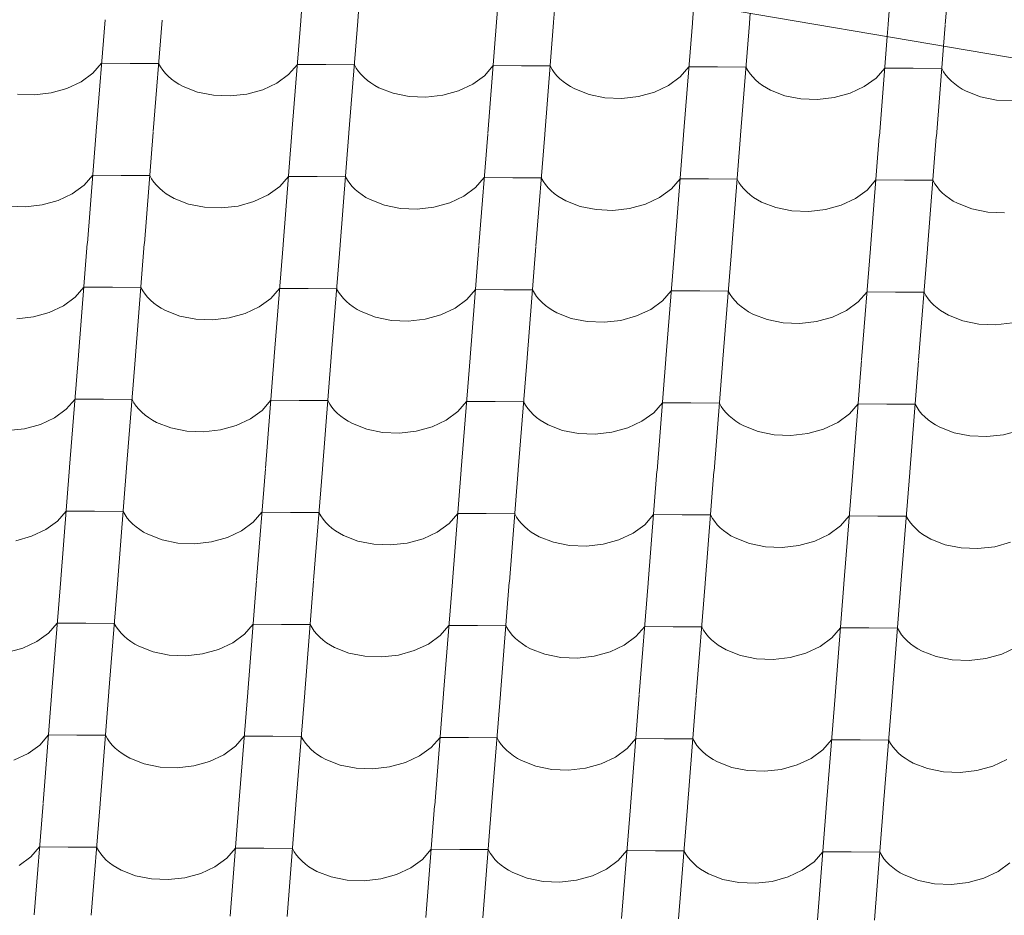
# Model space of a CAD drawing. Header units: millimetres. Extents: x -124639 to 133188, y -48358 to 76648.
# Tile 13 of 49: x 2747 to 3575, y 7699 to 8453. Entities that reach past the tile are written whole.
import ezdxf

# ---------------------------------------------------------------- set-up
doc = ezdxf.new("R2010")
doc.units = ezdxf.units.MM
doc.header["$MEASUREMENT"] = 0
doc.layers.add('Konstrukce - střechy a skořepiny', color=7, linetype='Continuous')
doc.layers.add('Výplně - Povrchové', color=7, linetype='Continuous')

# ---------------------------------------------------------------- blocks, each defined once
blk = doc.blocks.new('*X2')
at = {"layer": 'Výplně - Povrchové', "color": 7, "linetype": 'Continuous', "lineweight": 13}
for p, q in [((3484.39, 8541.79), (3476.91, 8448.85)), ((3532.32, 8541.43), (3524.84, 8448.48)), ((3476.89, 8448.51), (3476.07, 8438.43)), ((3524.82, 8448.15), (3523.39, 8430.37))]:
    blk.add_line(p, q, dxfattribs=at)
blk = doc.blocks.new('výplň_1_1', base_point=(0, 0))
at = {"layer": 'Výplně - Povrchové', "color": 7, "linetype": 'Continuous', "lineweight": 13}
blk.add_blockref('*X2', (0, 0), dxfattribs=at)
blk = doc.blocks.new('*X4')
at = {"layer": 'Výplně - Povrchové', "color": 7, "linetype": 'Continuous', "lineweight": 13}
for p, q in [((2988.52, 8521.49), (2983.02, 8451.97)), ((3035.83, 8513.43), (3030.95, 8451.68)), ((3151.04, 8493.81), (3147.65, 8450.96)), ((3198.35, 8485.75), (3195.58, 8450.67)), ((3313.55, 8466.12), (3312.28, 8449.96)), ((3360.87, 8458.06), (3360.2, 8449.66)), ((2818.37, 8452.64), (2810.95, 8358.8)), ((2866.29, 8452.35), (2858.88, 8358.5)), ((2982.99, 8451.63), (2975.58, 8357.79)), ((3030.92, 8451.34), (3023.5, 8357.5)), ((3147.62, 8450.62), (3140.21, 8356.78)), ((3195.55, 8450.33), (3188.13, 8356.49)), ((3312.25, 8449.62), (3304.83, 8355.78)), ((3360.18, 8449.32), (3352.76, 8355.48)), ((3476.07, 8438.43), (3469.46, 8354.77)), ((3523.39, 8430.37), (3517.39, 8354.48)), ((2808.15, 8407.58), (2815.47, 8416.03)), ((2839.44, 8415.88), (2815.47, 8416.03)), ((2863.4, 8415.73), (2839.44, 8415.88)), ((2863.4, 8415.73), (2865, 8412.9)), ((2865, 8412.9), (2866.9, 8410.15)), ((2972.78, 8406.57), (2980.1, 8415.02)), ((3004.06, 8414.87), (2980.1, 8415.02)), ((3028.03, 8414.73), (3004.06, 8414.87)), ((3028.03, 8414.73), (3029.62, 8411.89)), ((3029.62, 8411.89), (3031.52, 8409.14)), ((3137.4, 8405.56), (3144.73, 8414.01)), ((3168.69, 8413.87), (3144.73, 8414.01)), ((3192.66, 8413.72), (3168.69, 8413.87)), ((3192.66, 8413.72), (3194.25, 8410.88)), ((3302.03, 8404.55), (3309.36, 8413.01)), ((3333.32, 8412.86), (3309.36, 8413.01)), ((3357.28, 8412.71), (3333.32, 8412.86)), ((3357.28, 8412.71), (3358.88, 8409.87)), ((3466.66, 8403.55), (3473.99, 8412)), ((3497.95, 8411.85), (3473.99, 8412)), ((3521.91, 8411.71), (3497.95, 8411.85)), ((3521.91, 8411.71), (3523.51, 8408.87)), ((2798.29, 8400.37), (2808.15, 8407.58)), ((2866.9, 8410.15), (2869.09, 8407.52)), ((2869.09, 8407.52), (2871.57, 8405.01)), ((2871.57, 8405.01), (2874.32, 8402.63)), ((2962.91, 8399.36), (2972.78, 8406.57)), ((3031.52, 8409.14), (3033.72, 8406.51)), ((3033.72, 8406.51), (3036.2, 8404)), ((3036.2, 8404), (3038.95, 8401.62)), ((3127.54, 8398.36), (3137.4, 8405.56)), ((3194.25, 8410.88), (3196.15, 8408.14)), ((3196.15, 8408.14), (3198.35, 8405.5)), ((3198.35, 8405.5), (3200.83, 8402.99)), ((3292.17, 8397.35), (3302.03, 8404.55)), ((3358.88, 8409.87), (3360.78, 8407.13)), ((3360.78, 8407.13), (3362.98, 8404.5)), ((3362.98, 8404.5), (3365.45, 8401.99)), ((3456.8, 8396.34), (3466.66, 8403.55)), ((3523.51, 8408.87), (3525.41, 8406.12)), ((3525.41, 8406.12), (3527.6, 8403.49)), ((3527.6, 8403.49), (3530.08, 8400.98)), ((2786.39, 8394.78), (2798.29, 8400.37)), ((2874.32, 8402.63), (2877.32, 8400.41)), ((2877.32, 8400.41), (2880.56, 8398.34)), ((2880.56, 8398.34), (2884.03, 8396.45)), ((2884.03, 8396.45), (2896.08, 8391.74)), ((2951.01, 8393.77), (2962.91, 8399.36)), ((3038.95, 8401.62), (3041.95, 8399.4)), ((3041.95, 8399.4), (3045.19, 8397.33)), ((3045.19, 8397.33), (3048.66, 8395.44)), ((3048.66, 8395.44), (3060.71, 8390.74)), ((3115.64, 8392.77), (3127.54, 8398.36)), ((3200.83, 8402.99), (3203.57, 8400.62)), ((3203.57, 8400.62), (3206.58, 8398.39)), ((3206.58, 8398.39), (3209.82, 8396.33)), ((3209.82, 8396.33), (3213.29, 8394.43)), ((3280.27, 8391.76), (3292.17, 8397.35)), ((3365.45, 8401.99), (3368.2, 8399.61)), ((3368.2, 8399.61), (3371.21, 8397.39)), ((3371.21, 8397.39), (3374.45, 8395.32)), ((3374.45, 8395.32), (3377.91, 8393.43)), ((3444.9, 8390.75), (3456.8, 8396.34)), ((3530.08, 8400.98), (3532.83, 8398.6)), ((3532.83, 8398.6), (3535.83, 8396.38)), ((3535.83, 8396.38), (3539.08, 8394.31)), ((2744.87, 8390.05), (2758.98, 8389.48)), ((2758.98, 8389.48), (2773.06, 8391.09)), ((2773.06, 8391.09), (2786.39, 8394.78)), ((2896.08, 8391.74), (2909.5, 8389.04)), ((2909.5, 8389.04), (2923.61, 8388.48)), ((2923.61, 8388.48), (2937.69, 8390.08)), ((2937.69, 8390.08), (2951.01, 8393.77)), ((3060.71, 8390.74), (3074.13, 8388.03)), ((3074.13, 8388.03), (3088.24, 8387.47)), ((3088.24, 8387.47), (3102.32, 8389.07)), ((3102.32, 8389.07), (3115.64, 8392.77)), ((3213.29, 8394.43), (3225.34, 8389.73)), ((3225.34, 8389.73), (3238.76, 8387.02)), ((3238.76, 8387.02), (3252.87, 8386.46)), ((3252.87, 8386.46), (3266.94, 8388.07)), ((3266.94, 8388.07), (3280.27, 8391.76)), ((3377.91, 8393.43), (3389.96, 8388.72)), ((3389.96, 8388.72), (3403.38, 8386.02)), ((3417.49, 8385.45), (3431.57, 8387.06)), ((3431.57, 8387.06), (3444.9, 8390.75)), ((3539.08, 8394.31), (3542.54, 8392.42)), ((3542.54, 8392.42), (3554.59, 8387.71)), ((3554.59, 8387.71), (3568.01, 8385.01)), ((3403.38, 8386.02), (3417.49, 8385.45)), ((3568.01, 8385.01), (3582.12, 8384.45)), ((2810.92, 8358.46), (2803.51, 8264.62)), ((2858.85, 8358.17), (2851.43, 8264.33)), ((2975.55, 8357.45), (2968.13, 8263.61)), ((3023.48, 8357.16), (3016.06, 8263.32)), ((3140.18, 8356.45), (3132.76, 8262.6)), ((3188.11, 8356.15), (3180.69, 8262.31)), ((3304.81, 8355.44), (3297.39, 8261.6)), ((3352.73, 8355.14), (3345.32, 8261.3)), ((3469.44, 8354.43), (3462.02, 8260.59)), ((3517.36, 8354.14), (3509.95, 8260.3)), ((2800.7, 8313.4), (2808.03, 8321.85)), ((2831.99, 8321.7), (2808.03, 8321.85)), ((2855.96, 8321.55), (2831.99, 8321.7)), ((2855.96, 8321.55), (2857.55, 8318.72)), ((2965.33, 8312.39), (2972.66, 8320.84)), ((2996.62, 8320.69), (2972.66, 8320.84)), ((3020.58, 8320.55), (2996.62, 8320.69)), ((3020.58, 8320.55), (3022.18, 8317.71)), ((2790.84, 8306.19), (2800.7, 8313.4)), ((2857.55, 8318.72), (2859.45, 8315.97)), ((2859.45, 8315.97), (2861.65, 8313.34)), ((2861.65, 8313.34), (2864.13, 8310.83)), ((2955.47, 8305.19), (2965.33, 8312.39)), ((3022.18, 8317.71), (3024.08, 8314.97)), ((3024.08, 8314.97), (3026.28, 8312.33)), ((3026.28, 8312.33), (3028.75, 8309.82)), ((3129.96, 8311.38), (3137.29, 8319.83)), ((3161.25, 8319.69), (3137.29, 8319.83)), ((3185.21, 8319.54), (3161.25, 8319.69)), ((3185.21, 8319.54), (3186.81, 8316.7)), ((3186.81, 8316.7), (3188.71, 8313.96)), ((3188.71, 8313.96), (3190.9, 8311.32)), ((3294.59, 8310.38), (3301.91, 8318.83)), ((3325.88, 8318.68), (3301.91, 8318.83)), ((3349.84, 8318.53), (3325.88, 8318.68)), ((3349.84, 8318.53), (3351.44, 8315.69)), ((3351.44, 8315.69), (3353.34, 8312.95)), ((3353.34, 8312.95), (3355.53, 8310.32)), ((3459.22, 8309.37), (3466.54, 8317.82)), ((3490.51, 8317.67), (3466.54, 8317.82)), ((3514.47, 8317.53), (3490.51, 8317.67)), ((3514.47, 8317.53), (3516.07, 8314.69)), ((3516.07, 8314.69), (3517.97, 8311.94)), ((2778.94, 8300.6), (2790.84, 8306.19)), ((2864.13, 8310.83), (2866.87, 8308.45)), ((2866.87, 8308.45), (2869.88, 8306.23)), ((2869.88, 8306.23), (2873.12, 8304.16)), ((2873.12, 8304.16), (2876.59, 8302.27)), ((2943.57, 8299.59), (2955.47, 8305.19)), ((3028.75, 8309.82), (3031.5, 8307.45)), ((3031.5, 8307.45), (3034.51, 8305.22)), ((3034.51, 8305.22), (3037.75, 8303.16)), ((3108.2, 8298.59), (3120.1, 8304.18)), ((3120.1, 8304.18), (3129.96, 8311.38)), ((3190.9, 8311.32), (3193.38, 8308.81)), ((3193.38, 8308.81), (3196.13, 8306.44)), ((3196.13, 8306.44), (3199.13, 8304.21)), ((3199.13, 8304.21), (3202.38, 8302.15)), ((3284.73, 8303.17), (3294.59, 8310.38)), ((3355.53, 8310.32), (3358.01, 8307.81)), ((3358.01, 8307.81), (3360.76, 8305.43)), ((3360.76, 8305.43), (3363.76, 8303.21)), ((3449.35, 8302.16), (3459.22, 8309.37)), ((3517.97, 8311.94), (3520.16, 8309.31)), ((3520.16, 8309.31), (3522.64, 8306.8)), ((3522.64, 8306.8), (3525.39, 8304.42)), ((3525.39, 8304.42), (3528.39, 8302.2)), ((2737.43, 8295.87), (2751.54, 8295.3)), ((2751.54, 8295.3), (2765.62, 8296.91)), ((2765.62, 8296.91), (2778.94, 8300.6)), ((2876.59, 8302.27), (2888.64, 8297.56)), ((2888.64, 8297.56), (2902.06, 8294.86)), ((2916.17, 8294.3), (2930.24, 8295.9)), ((2930.24, 8295.9), (2943.57, 8299.59)), ((3037.75, 8303.16), (3041.21, 8301.26)), ((3041.21, 8301.26), (3053.26, 8296.56)), ((3053.26, 8296.56), (3066.69, 8293.85)), ((3094.87, 8294.89), (3108.2, 8298.59)), ((3202.38, 8302.15), (3205.84, 8300.25)), ((3205.84, 8300.25), (3217.89, 8295.55)), ((3259.5, 8293.89), (3272.83, 8297.58)), ((3272.83, 8297.58), (3284.73, 8303.17)), ((3363.76, 8303.21), (3367, 8301.14)), ((3367, 8301.14), (3370.47, 8299.25)), ((3370.47, 8299.25), (3382.52, 8294.54)), ((3424.13, 8292.88), (3437.46, 8296.57)), ((3437.46, 8296.57), (3449.35, 8302.16)), ((3528.39, 8302.2), (3531.63, 8300.13)), ((3531.63, 8300.13), (3535.1, 8298.24)), ((3535.1, 8298.24), (3547.15, 8293.53)), ((2902.06, 8294.86), (2916.17, 8294.3)), ((3066.69, 8293.85), (3080.79, 8293.29)), ((3080.79, 8293.29), (3094.87, 8294.89)), ((3217.89, 8295.55), (3231.31, 8292.85)), ((3231.31, 8292.85), (3245.42, 8292.28)), ((3245.42, 8292.28), (3259.5, 8293.89)), ((3382.52, 8294.54), (3395.94, 8291.84)), ((3395.94, 8291.84), (3410.05, 8291.28)), ((3410.05, 8291.28), (3424.13, 8292.88)), ((3547.15, 8293.53), (3560.57, 8290.83)), ((3560.57, 8290.83), (3574.68, 8290.27)), ((2803.48, 8264.28), (2796.06, 8170.44)), ((2851.41, 8263.99), (2843.99, 8170.15)), ((2968.11, 8263.27), (2960.69, 8169.43)), ((3016.03, 8262.98), (3008.62, 8169.14)), ((3132.74, 8262.27), (3125.32, 8168.43)), ((3180.66, 8261.97), (3173.25, 8168.13)), ((3297.36, 8261.26), (3289.95, 8167.42)), ((3345.29, 8260.97), (3337.87, 8167.13)), ((3461.99, 8260.25), (3454.58, 8166.41)), ((3509.92, 8259.96), (3502.5, 8166.12)), ((2793.26, 8219.22), (2800.59, 8227.67)), ((2824.55, 8227.52), (2800.59, 8227.67)), ((2848.51, 8227.38), (2824.55, 8227.52)), ((2848.51, 8227.38), (2850.11, 8224.54)), ((2850.11, 8224.54), (2852.01, 8221.79)), ((2852.01, 8221.79), (2854.21, 8219.16)), ((2957.89, 8218.21), (2965.21, 8226.66)), ((2989.18, 8226.52), (2965.21, 8226.66)), ((3013.14, 8226.37), (2989.18, 8226.52)), ((3013.14, 8226.37), (3014.74, 8223.53)), ((3014.74, 8223.53), (3016.64, 8220.79)), ((3122.52, 8217.2), (3129.84, 8225.65)), ((3153.81, 8225.51), (3129.84, 8225.65)), ((3177.77, 8225.36), (3153.81, 8225.51)), ((3177.77, 8225.36), (3179.37, 8222.52)), ((3179.37, 8222.52), (3181.27, 8219.78)), ((3287.15, 8216.2), (3294.47, 8224.65)), ((3318.43, 8224.5), (3294.47, 8224.65)), ((3342.4, 8224.35), (3318.43, 8224.5)), ((3342.4, 8224.35), (3343.99, 8221.52)), ((3343.99, 8221.52), (3345.89, 8218.77)), ((3451.77, 8215.19), (3459.1, 8223.64)), ((3483.06, 8223.49), (3459.1, 8223.64)), ((3507.03, 8223.35), (3483.06, 8223.49)), ((3507.03, 8223.35), (3508.62, 8220.51)), ((2783.4, 8212.01), (2793.26, 8219.22)), ((2854.21, 8219.16), (2856.68, 8216.65)), ((2856.68, 8216.65), (2859.43, 8214.27)), ((2859.43, 8214.27), (2862.43, 8212.05)), ((2948.03, 8211.01), (2957.89, 8218.21)), ((3016.64, 8220.79), (3018.83, 8218.15)), ((3018.83, 8218.15), (3021.31, 8215.64)), ((3021.31, 8215.64), (3024.06, 8213.27)), ((3024.06, 8213.27), (3027.06, 8211.04)), ((3112.66, 8210), (3122.52, 8217.2)), ((3181.27, 8219.78), (3183.46, 8217.14)), ((3183.46, 8217.14), (3185.94, 8214.63)), ((3185.94, 8214.63), (3188.69, 8212.26)), ((3277.28, 8208.99), (3287.15, 8216.2)), ((3345.89, 8218.77), (3348.09, 8216.14)), ((3348.09, 8216.14), (3350.57, 8213.63)), ((3350.57, 8213.63), (3353.32, 8211.25)), ((3441.91, 8207.98), (3451.77, 8215.19)), ((3508.62, 8220.51), (3510.52, 8217.76)), ((3510.52, 8217.76), (3512.72, 8215.13)), ((3512.72, 8215.13), (3515.2, 8212.62)), ((2758.17, 8202.73), (2771.5, 8206.42)), ((2771.5, 8206.42), (2783.4, 8212.01)), ((2862.43, 8212.05), (2865.68, 8209.98)), ((2865.68, 8209.98), (2869.14, 8208.09)), ((2869.14, 8208.09), (2881.19, 8203.38)), ((2922.8, 8201.72), (2936.13, 8205.42)), ((2936.13, 8205.42), (2948.03, 8211.01)), ((3027.06, 8211.04), (3030.31, 8208.98)), ((3030.31, 8208.98), (3033.77, 8207.08)), ((3033.77, 8207.08), (3045.82, 8202.38)), ((3100.76, 8204.41), (3112.66, 8210)), ((3188.69, 8212.26), (3191.69, 8210.03)), ((3191.69, 8210.03), (3194.93, 8207.97)), ((3194.93, 8207.97), (3198.4, 8206.08)), ((3198.4, 8206.08), (3210.45, 8201.37)), ((3265.38, 8203.4), (3277.28, 8208.99)), ((3353.32, 8211.25), (3356.32, 8209.03)), ((3356.32, 8209.03), (3359.56, 8206.96)), ((3359.56, 8206.96), (3363.03, 8205.07)), ((3363.03, 8205.07), (3375.08, 8200.36)), ((3430.01, 8202.39), (3441.91, 8207.98)), ((3515.2, 8212.62), (3517.94, 8210.25)), ((3517.94, 8210.25), (3520.95, 8208.02)), ((3520.95, 8208.02), (3524.19, 8205.95)), ((3524.19, 8205.95), (3527.66, 8204.06)), ((2744.09, 8201.12), (2758.17, 8202.73)), ((2881.19, 8203.38), (2894.61, 8200.68)), ((2894.61, 8200.68), (2908.72, 8200.12)), ((2908.72, 8200.12), (2922.8, 8201.72)), ((3045.82, 8202.38), (3059.24, 8199.67)), ((3059.24, 8199.67), (3073.35, 8199.11)), ((3073.35, 8199.11), (3087.43, 8200.72)), ((3087.43, 8200.72), (3100.76, 8204.41)), ((3210.45, 8201.37), (3223.87, 8198.67)), ((3223.87, 8198.67), (3237.98, 8198.1)), ((3237.98, 8198.1), (3252.06, 8199.71)), ((3252.06, 8199.71), (3265.38, 8203.4)), ((3375.08, 8200.36), (3388.5, 8197.66)), ((3388.5, 8197.66), (3402.61, 8197.1)), ((3402.61, 8197.1), (3416.68, 8198.7)), ((3416.68, 8198.7), (3430.01, 8202.39)), ((3527.66, 8204.06), (3539.7, 8199.36)), ((3539.7, 8199.36), (3553.13, 8196.65)), ((3553.13, 8196.65), (3567.24, 8196.09)), ((3567.24, 8196.09), (3581.31, 8197.69)), ((2796.04, 8170.1), (2788.62, 8076.26)), ((2843.96, 8169.81), (2836.55, 8075.97)), ((2960.66, 8169.09), (2953.25, 8075.25)), ((3008.59, 8168.8), (3001.17, 8074.96)), ((3125.29, 8168.09), (3117.88, 8074.25)), ((3173.22, 8167.79), (3165.8, 8073.95)), ((3289.92, 8167.08), (3282.5, 8073.24)), ((3337.85, 8166.79), (3330.43, 8072.95)), ((3454.55, 8166.07), (3447.13, 8072.23)), ((3502.48, 8165.78), (3495.06, 8071.94)), ((2785.82, 8125.04), (2793.14, 8133.49)), ((2817.11, 8133.34), (2793.14, 8133.49)), ((2841.07, 8133.2), (2817.11, 8133.34)), ((2841.07, 8133.2), (2842.67, 8130.36)), ((2842.67, 8130.36), (2844.57, 8127.61)), ((2950.45, 8124.03), (2957.77, 8132.48)), ((2981.73, 8132.34), (2957.77, 8132.48)), ((3005.7, 8132.19), (2981.73, 8132.34)), ((3005.7, 8132.19), (3007.29, 8129.35)), ((3115.07, 8123.02), (3122.4, 8131.48)), ((3146.36, 8131.33), (3122.4, 8131.48)), ((3170.33, 8131.18), (3146.36, 8131.33)), ((3170.33, 8131.18), (3171.92, 8128.34)), ((3279.7, 8122.02), (3287.03, 8130.47)), ((3310.99, 8130.32), (3287.03, 8130.47)), ((3334.95, 8130.18), (3310.99, 8130.32)), ((3334.95, 8130.18), (3336.55, 8127.34)), ((2775.96, 8117.83), (2785.82, 8125.04)), ((2844.57, 8127.61), (2846.76, 8124.98)), ((2846.76, 8124.98), (2849.24, 8122.47)), ((2849.24, 8122.47), (2851.99, 8120.09)), ((2940.58, 8116.83), (2950.45, 8124.03)), ((3007.29, 8129.35), (3009.19, 8126.61)), ((3009.19, 8126.61), (3011.39, 8123.97)), ((3011.39, 8123.97), (3013.87, 8121.46)), ((3105.21, 8115.82), (3115.07, 8123.02)), ((3171.92, 8128.34), (3173.82, 8125.6)), ((3173.82, 8125.6), (3176.02, 8122.97)), ((3176.02, 8122.97), (3178.5, 8120.45)), ((3269.84, 8114.81), (3279.7, 8122.02)), ((3336.55, 8127.34), (3338.45, 8124.59)), ((3338.45, 8124.59), (3340.65, 8121.96)), ((3340.65, 8121.96), (3343.12, 8119.45)), ((3444.33, 8121.01), (3451.66, 8129.46)), ((3475.62, 8129.31), (3451.66, 8129.46)), ((3499.58, 8129.17), (3475.62, 8129.31)), ((3499.58, 8129.17), (3501.18, 8126.33)), ((3501.18, 8126.33), (3503.08, 8123.59)), ((3503.08, 8123.59), (3505.27, 8120.95)), ((2764.06, 8112.24), (2775.96, 8117.83)), ((2851.99, 8120.09), (2854.99, 8117.87)), ((2854.99, 8117.87), (2858.23, 8115.8)), ((2858.23, 8115.8), (2861.7, 8113.91)), ((2861.7, 8113.91), (2873.75, 8109.21)), ((2928.68, 8111.24), (2940.58, 8116.83)), ((3013.87, 8121.46), (3016.62, 8119.09)), ((3016.62, 8119.09), (3019.62, 8116.86)), ((3019.62, 8116.86), (3022.86, 8114.8)), ((3022.86, 8114.8), (3026.33, 8112.9)), ((3093.31, 8110.23), (3105.21, 8115.82)), ((3178.5, 8120.45), (3181.24, 8118.08)), ((3181.24, 8118.08), (3184.25, 8115.85)), ((3184.25, 8115.85), (3187.49, 8113.79)), ((3187.49, 8113.79), (3190.96, 8111.9)), ((3257.94, 8109.22), (3269.84, 8114.81)), ((3343.12, 8119.45), (3345.87, 8117.07)), ((3345.87, 8117.07), (3348.88, 8114.85)), ((3348.88, 8114.85), (3352.12, 8112.78)), ((3422.57, 8108.21), (3434.47, 8113.81)), ((3434.47, 8113.81), (3444.33, 8121.01)), ((3505.27, 8120.95), (3507.75, 8118.44)), ((3507.75, 8118.44), (3510.5, 8116.07)), ((3510.5, 8116.07), (3513.5, 8113.84)), ((3513.5, 8113.84), (3516.75, 8111.78)), ((2736.65, 8106.95), (2750.73, 8108.55)), ((2750.73, 8108.55), (2764.06, 8112.24)), ((2873.75, 8109.21), (2887.17, 8106.5)), ((2887.17, 8106.5), (2901.28, 8105.94)), ((2901.28, 8105.94), (2915.36, 8107.54)), ((2915.36, 8107.54), (2928.68, 8111.24)), ((3026.33, 8112.9), (3038.38, 8108.2)), ((3038.38, 8108.2), (3051.8, 8105.49)), ((3051.8, 8105.49), (3065.91, 8104.93)), ((3065.91, 8104.93), (3079.99, 8106.54)), ((3079.99, 8106.54), (3093.31, 8110.23)), ((3190.96, 8111.9), (3203.01, 8107.19)), ((3203.01, 8107.19), (3216.43, 8104.49)), ((3230.54, 8103.92), (3244.61, 8105.53)), ((3244.61, 8105.53), (3257.94, 8109.22)), ((3352.12, 8112.78), (3355.58, 8110.89)), ((3355.58, 8110.89), (3367.63, 8106.18)), ((3367.63, 8106.18), (3381.06, 8103.48)), ((3409.24, 8104.52), (3422.57, 8108.21)), ((3516.75, 8111.78), (3520.21, 8109.88)), ((3520.21, 8109.88), (3532.26, 8105.18)), ((3573.87, 8103.52), (3587.2, 8107.21)), ((3216.43, 8104.49), (3230.54, 8103.92)), ((3381.06, 8103.48), (3395.16, 8102.92)), ((3395.16, 8102.92), (3409.24, 8104.52)), ((3532.26, 8105.18), (3545.68, 8102.47)), ((3545.68, 8102.47), (3559.79, 8101.91)), ((3559.79, 8101.91), (3573.87, 8103.52)), ((2788.59, 8075.92), (2781.18, 7982.08)), ((2836.52, 8075.63), (2829.1, 7981.79)), ((2953.22, 8074.91), (2945.8, 7981.07)), ((3001.15, 8074.62), (2993.73, 7980.78)), ((3117.85, 8073.91), (3110.43, 7980.07)), ((3165.78, 8073.61), (3158.36, 7979.77)), ((3282.48, 8072.9), (3275.06, 7979.06)), ((3330.4, 8072.61), (3322.99, 7978.77)), ((3447.11, 8071.89), (3439.69, 7978.05)), ((3495.03, 8071.6), (3487.62, 7977.76)), ((2778.38, 8030.86), (2785.7, 8039.31)), ((2809.66, 8039.16), (2785.7, 8039.31)), ((2833.63, 8039.02), (2809.66, 8039.16)), ((2768.51, 8023.66), (2778.38, 8030.86)), ((2833.63, 8039.02), (2835.22, 8036.18)), ((2835.22, 8036.18), (2837.12, 8033.44)), ((2837.12, 8033.44), (2839.32, 8030.8)), ((2839.32, 8030.8), (2841.8, 8028.29)), ((2943, 8029.85), (2950.33, 8038.3)), ((2974.29, 8038.16), (2950.33, 8038.3)), ((2998.25, 8038.01), (2974.29, 8038.16)), ((2998.25, 8038.01), (2999.85, 8035.17)), ((2999.85, 8035.17), (3001.75, 8032.43)), ((3001.75, 8032.43), (3003.95, 8029.79)), ((3107.63, 8028.85), (3114.96, 8037.3)), ((3138.92, 8037.15), (3114.96, 8037.3)), ((3162.88, 8037), (3138.92, 8037.15)), ((3162.88, 8037), (3164.48, 8034.16)), ((3164.48, 8034.16), (3166.38, 8031.42)), ((3166.38, 8031.42), (3168.57, 8028.79)), ((3272.26, 8027.84), (3279.58, 8036.29)), ((3303.55, 8036.14), (3279.58, 8036.29)), ((3327.51, 8036), (3303.55, 8036.14)), ((3327.51, 8036), (3329.11, 8033.16)), ((3329.11, 8033.16), (3331.01, 8030.41)), ((3436.89, 8026.83), (3444.21, 8035.28)), ((3468.18, 8035.14), (3444.21, 8035.28)), ((3492.14, 8034.99), (3468.18, 8035.14)), ((3492.14, 8034.99), (3493.74, 8032.15)), ((3493.74, 8032.15), (3495.64, 8029.41)), ((2756.61, 8018.06), (2768.51, 8023.66)), ((2841.8, 8028.29), (2844.54, 8025.92)), ((2844.54, 8025.92), (2847.55, 8023.69)), ((2847.55, 8023.69), (2850.79, 8021.63)), ((2921.24, 8017.06), (2933.14, 8022.65)), ((2933.14, 8022.65), (2943, 8029.85)), ((3003.95, 8029.79), (3006.42, 8027.28)), ((3006.42, 8027.28), (3009.17, 8024.91)), ((3009.17, 8024.91), (3012.18, 8022.68)), ((3012.18, 8022.68), (3015.42, 8020.62)), ((3097.77, 8021.64), (3107.63, 8028.85)), ((3168.57, 8028.79), (3171.05, 8026.28)), ((3171.05, 8026.28), (3173.8, 8023.9)), ((3173.8, 8023.9), (3176.8, 8021.68)), ((3262.4, 8020.63), (3272.26, 8027.84)), ((3331.01, 8030.41), (3333.2, 8027.78)), ((3333.2, 8027.78), (3335.68, 8025.27)), ((3335.68, 8025.27), (3338.43, 8022.89)), ((3338.43, 8022.89), (3341.43, 8020.67)), ((3427.02, 8019.63), (3436.89, 8026.83)), ((3495.64, 8029.41), (3497.83, 8026.77)), ((3497.83, 8026.77), (3500.31, 8024.26)), ((3500.31, 8024.26), (3503.06, 8021.89)), ((2743.29, 8014.37), (2756.61, 8018.06)), ((2850.79, 8021.63), (2854.26, 8019.73)), ((2854.26, 8019.73), (2866.31, 8015.03)), ((2866.31, 8015.03), (2879.73, 8012.32)), ((2907.91, 8013.36), (2921.24, 8017.06)), ((3015.42, 8020.62), (3018.88, 8018.72)), ((3018.88, 8018.72), (3030.93, 8014.02)), ((3072.54, 8012.36), (3085.87, 8016.05)), ((3085.87, 8016.05), (3097.77, 8021.64)), ((3176.8, 8021.68), (3180.05, 8019.61)), ((3180.05, 8019.61), (3183.51, 8017.72)), ((3183.51, 8017.72), (3195.56, 8013.01)), ((3237.17, 8011.35), (3250.5, 8015.04)), ((3250.5, 8015.04), (3262.4, 8020.63)), ((3341.43, 8020.67), (3344.67, 8018.6)), ((3344.67, 8018.6), (3348.14, 8016.71)), ((3348.14, 8016.71), (3360.19, 8012)), ((3415.13, 8014.04), (3427.02, 8019.63)), ((3503.06, 8021.89), (3506.06, 8019.66)), ((3506.06, 8019.66), (3509.3, 8017.6)), ((3509.3, 8017.6), (3512.77, 8015.7)), ((3512.77, 8015.7), (3524.82, 8011)), ((2879.73, 8012.32), (2893.84, 8011.76)), ((2893.84, 8011.76), (2907.91, 8013.36)), ((3030.93, 8014.02), (3044.36, 8011.32)), ((3044.36, 8011.32), (3058.46, 8010.75)), ((3058.46, 8010.75), (3072.54, 8012.36)), ((3195.56, 8013.01), (3208.98, 8010.31)), ((3208.98, 8010.31), (3223.09, 8009.75)), ((3223.09, 8009.75), (3237.17, 8011.35)), ((3360.19, 8012), (3373.61, 8009.3)), ((3373.61, 8009.3), (3387.72, 8008.74)), ((3387.72, 8008.74), (3401.8, 8010.34)), ((3401.8, 8010.34), (3415.13, 8014.04)), ((3524.82, 8011), (3538.24, 8008.29)), ((3538.24, 8008.29), (3552.35, 8007.73)), ((3552.35, 8007.73), (3566.43, 8009.34)), ((3566.43, 8009.34), (3579.75, 8013.03)), ((2781.15, 7981.74), (2773.73, 7887.9)), ((2829.08, 7981.45), (2821.66, 7887.61)), ((2945.78, 7980.74), (2938.36, 7886.9)), ((2993.7, 7980.44), (2986.29, 7886.6)), ((3110.41, 7979.73), (3102.99, 7885.89)), ((3158.33, 7979.44), (3150.92, 7885.6)), ((3275.03, 7978.72), (3267.62, 7884.88)), ((3322.96, 7978.43), (3315.54, 7884.59)), ((3439.66, 7977.71), (3432.25, 7883.87)), ((3487.59, 7977.42), (3480.17, 7883.58)), ((2770.93, 7936.68), (2778.26, 7945.13)), ((2802.22, 7944.99), (2778.26, 7945.13)), ((2826.18, 7944.84), (2802.22, 7944.99)), ((2826.18, 7944.84), (2827.78, 7942)), ((2827.78, 7942), (2829.68, 7939.26)), ((2935.56, 7935.67), (2942.88, 7944.12)), ((2966.85, 7943.98), (2942.88, 7944.12)), ((2990.81, 7943.83), (2966.85, 7943.98)), ((2990.81, 7943.83), (2992.41, 7940.99)), ((2992.41, 7940.99), (2994.31, 7938.25)), ((3100.19, 7934.67), (3107.51, 7943.12)), ((3131.48, 7942.97), (3107.51, 7943.12)), ((3155.44, 7942.82), (3131.48, 7942.97)), ((3155.44, 7942.82), (3157.04, 7939.99)), ((3157.04, 7939.99), (3158.94, 7937.24)), ((3264.82, 7933.66), (3272.14, 7942.11)), ((3296.1, 7941.96), (3272.14, 7942.11)), ((3320.07, 7941.82), (3296.1, 7941.96)), ((3320.07, 7941.82), (3321.66, 7938.98)), ((3429.44, 7932.65), (3436.77, 7941.1)), ((3460.73, 7940.96), (3436.77, 7941.1)), ((3484.7, 7940.81), (3460.73, 7940.96)), ((3484.7, 7940.81), (3486.29, 7937.97)), ((2761.07, 7929.48), (2770.93, 7936.68)), ((2829.68, 7939.26), (2831.88, 7936.62)), ((2831.88, 7936.62), (2834.35, 7934.11)), ((2834.35, 7934.11), (2837.1, 7931.74)), ((2837.1, 7931.74), (2840.1, 7929.51)), ((2925.7, 7928.47), (2935.56, 7935.67)), ((2994.31, 7938.25), (2996.5, 7935.61)), ((2996.5, 7935.61), (2998.98, 7933.1)), ((2998.98, 7933.1), (3001.73, 7930.73)), ((3090.33, 7927.46), (3100.19, 7934.67)), ((3158.94, 7937.24), (3161.13, 7934.61)), ((3161.13, 7934.61), (3163.61, 7932.1)), ((3163.61, 7932.1), (3166.36, 7929.72)), ((3254.95, 7926.45), (3264.82, 7933.66)), ((3321.66, 7938.98), (3323.56, 7936.23)), ((3323.56, 7936.23), (3325.76, 7933.6)), ((3325.76, 7933.6), (3328.24, 7931.09)), ((3419.58, 7925.45), (3429.44, 7932.65)), ((3486.29, 7937.97), (3488.19, 7935.23)), ((3488.19, 7935.23), (3490.39, 7932.59)), ((3490.39, 7932.59), (3492.87, 7930.08)), ((2735.84, 7920.19), (2749.17, 7923.89)), ((2749.17, 7923.89), (2761.07, 7929.48)), ((2840.1, 7929.51), (2843.35, 7927.45)), ((2843.35, 7927.45), (2846.81, 7925.55)), ((2846.81, 7925.55), (2858.86, 7920.85)), ((2913.8, 7922.88), (2925.7, 7928.47)), ((3001.73, 7930.73), (3004.73, 7928.5)), ((3004.73, 7928.5), (3007.98, 7926.44)), ((3007.98, 7926.44), (3011.44, 7924.55)), ((3011.44, 7924.55), (3023.49, 7919.84)), ((3078.43, 7921.87), (3090.33, 7927.46)), ((3166.36, 7929.72), (3169.36, 7927.5)), ((3169.36, 7927.5), (3172.6, 7925.43)), ((3172.6, 7925.43), (3176.07, 7923.54)), ((3176.07, 7923.54), (3188.12, 7918.83)), ((3243.05, 7920.86), (3254.95, 7926.45)), ((3328.24, 7931.09), (3330.99, 7928.72)), ((3330.99, 7928.72), (3333.99, 7926.49)), ((3333.99, 7926.49), (3337.23, 7924.42)), ((3337.23, 7924.42), (3340.7, 7922.53)), ((3407.68, 7919.86), (3419.58, 7925.45)), ((3492.87, 7930.08), (3495.61, 7927.71)), ((3495.61, 7927.71), (3498.62, 7925.48)), ((3498.62, 7925.48), (3501.86, 7923.42)), ((3501.86, 7923.42), (3505.33, 7921.52)), ((3572.31, 7918.85), (3584.21, 7924.44)), ((2858.86, 7920.85), (2872.28, 7918.14)), ((2872.28, 7918.14), (2886.39, 7917.58)), ((2886.39, 7917.58), (2900.47, 7919.19)), ((2900.47, 7919.19), (2913.8, 7922.88)), ((3023.49, 7919.84), (3036.91, 7917.14)), ((3036.91, 7917.14), (3051.02, 7916.57)), ((3051.02, 7916.57), (3065.1, 7918.18)), ((3065.1, 7918.18), (3078.43, 7921.87)), ((3188.12, 7918.83), (3201.54, 7916.13)), ((3201.54, 7916.13), (3215.65, 7915.57)), ((3215.65, 7915.57), (3229.73, 7917.17)), ((3229.73, 7917.17), (3243.05, 7920.86)), ((3340.7, 7922.53), (3352.75, 7917.83)), ((3352.75, 7917.83), (3366.17, 7915.12)), ((3366.17, 7915.12), (3380.28, 7914.56)), ((3380.28, 7914.56), (3394.36, 7916.16)), ((3394.36, 7916.16), (3407.68, 7919.86)), ((3505.33, 7921.52), (3517.37, 7916.82)), ((3517.37, 7916.82), (3530.8, 7914.12)), ((3544.91, 7913.55), (3558.98, 7915.16)), ((3558.98, 7915.16), (3572.31, 7918.85)), ((3530.8, 7914.12), (3544.91, 7913.55)), ((2773.71, 7887.56), (2766.29, 7793.72)), ((2821.63, 7887.27), (2814.22, 7793.43)), ((2938.33, 7886.56), (2930.92, 7792.72)), ((2986.26, 7886.26), (2978.84, 7792.42)), ((3102.96, 7885.55), (3095.55, 7791.71)), ((3150.89, 7885.26), (3143.47, 7791.42)), ((3267.59, 7884.54), (3260.17, 7790.7)), ((3315.52, 7884.25), (3308.1, 7790.41)), ((3432.22, 7883.54), (3424.8, 7789.69)), ((3480.15, 7883.24), (3472.73, 7789.4)), ((2763.49, 7842.5), (2770.81, 7850.95)), ((2794.78, 7850.81), (2770.81, 7850.95)), ((2818.74, 7850.66), (2794.78, 7850.81)), ((2818.74, 7850.66), (2820.34, 7847.82)), ((2928.12, 7841.49), (2935.44, 7849.95)), ((2959.4, 7849.8), (2935.44, 7849.95)), ((2983.37, 7849.65), (2959.4, 7849.8)), ((2983.37, 7849.65), (2984.96, 7846.81)), ((3092.74, 7840.49), (3100.07, 7848.94)), ((3124.03, 7848.79), (3100.07, 7848.94)), ((3148, 7848.65), (3124.03, 7848.79)), ((3148, 7848.65), (3149.59, 7845.81)), ((2753.63, 7835.3), (2763.49, 7842.5)), ((2820.34, 7847.82), (2822.24, 7845.08)), ((2822.24, 7845.08), (2824.43, 7842.44)), ((2824.43, 7842.44), (2826.91, 7839.93)), ((2918.25, 7834.29), (2928.12, 7841.49)), ((2984.96, 7846.81), (2986.87, 7844.07)), ((2986.87, 7844.07), (2989.06, 7841.44)), ((2989.06, 7841.44), (2991.54, 7838.92)), ((3082.88, 7833.28), (3092.74, 7840.49)), ((3149.59, 7845.81), (3151.49, 7843.06)), ((3151.49, 7843.06), (3153.69, 7840.43)), ((3153.69, 7840.43), (3156.17, 7837.92)), ((3257.37, 7839.48), (3264.7, 7847.93)), ((3288.66, 7847.78), (3264.7, 7847.93)), ((3312.62, 7847.64), (3288.66, 7847.78)), ((3312.62, 7847.64), (3314.22, 7844.8)), ((3314.22, 7844.8), (3316.12, 7842.06)), ((3316.12, 7842.06), (3318.32, 7839.42)), ((3422, 7838.47), (3429.33, 7846.92)), ((3453.29, 7846.78), (3429.33, 7846.92)), ((3477.25, 7846.63), (3453.29, 7846.78)), ((3477.25, 7846.63), (3478.85, 7843.79)), ((3478.85, 7843.79), (3480.75, 7841.05)), ((3480.75, 7841.05), (3482.94, 7838.41)), ((2741.73, 7829.71), (2753.63, 7835.3)), ((2826.91, 7839.93), (2829.66, 7837.56)), ((2829.66, 7837.56), (2832.66, 7835.33)), ((2832.66, 7835.33), (2835.9, 7833.27)), ((2835.9, 7833.27), (2839.37, 7831.37)), ((2906.35, 7828.7), (2918.25, 7834.29)), ((2991.54, 7838.92), (2994.29, 7836.55)), ((2994.29, 7836.55), (2997.29, 7834.32)), ((2997.29, 7834.32), (3000.53, 7832.26)), ((3000.53, 7832.26), (3004, 7830.37)), ((3070.98, 7827.69), (3082.88, 7833.28)), ((3156.17, 7837.92), (3158.91, 7835.54)), ((3158.91, 7835.54), (3161.92, 7833.32)), ((3161.92, 7833.32), (3165.16, 7831.25)), ((3235.61, 7826.68), (3247.51, 7832.28)), ((3247.51, 7832.28), (3257.37, 7839.48)), ((3318.32, 7839.42), (3320.79, 7836.91)), ((3320.79, 7836.91), (3323.54, 7834.54)), ((3323.54, 7834.54), (3326.55, 7832.31)), ((3326.55, 7832.31), (3329.79, 7830.25)), ((3412.14, 7831.27), (3422, 7838.47)), ((3482.94, 7838.41), (3485.42, 7835.9)), ((3485.42, 7835.9), (3488.17, 7833.53)), ((3488.17, 7833.53), (3491.17, 7831.3)), ((2839.37, 7831.37), (2851.42, 7826.67)), ((2851.42, 7826.67), (2864.84, 7823.96)), ((2864.84, 7823.96), (2878.95, 7823.4)), ((2878.95, 7823.4), (2893.03, 7825.01)), ((2893.03, 7825.01), (2906.35, 7828.7)), ((3004, 7830.37), (3016.05, 7825.66)), ((3016.05, 7825.66), (3029.47, 7822.96)), ((3043.58, 7822.39), (3057.66, 7824)), ((3057.66, 7824), (3070.98, 7827.69)), ((3165.16, 7831.25), (3168.63, 7829.36)), ((3168.63, 7829.36), (3180.68, 7824.65)), ((3180.68, 7824.65), (3194.1, 7821.95)), ((3222.28, 7822.99), (3235.61, 7826.68)), ((3329.79, 7830.25), (3333.25, 7828.35)), ((3333.25, 7828.35), (3345.3, 7823.65)), ((3386.91, 7821.99), (3400.24, 7825.68)), ((3400.24, 7825.68), (3412.14, 7831.27)), ((3491.17, 7831.3), (3494.42, 7829.24)), ((3494.42, 7829.24), (3497.88, 7827.35)), ((3497.88, 7827.35), (3509.93, 7822.64)), ((3551.54, 7820.98), (3564.87, 7824.67)), ((3564.87, 7824.67), (3576.77, 7830.26)), ((3029.47, 7822.96), (3043.58, 7822.39)), ((3194.1, 7821.95), (3208.21, 7821.39)), ((3208.21, 7821.39), (3222.28, 7822.99)), ((3345.3, 7823.65), (3358.73, 7820.94)), ((3358.73, 7820.94), (3372.83, 7820.38)), ((3372.83, 7820.38), (3386.91, 7821.99)), ((3509.93, 7822.64), (3523.35, 7819.94)), ((3523.35, 7819.94), (3537.46, 7819.37)), ((3537.46, 7819.37), (3551.54, 7820.98)), ((2766.26, 7793.38), (2758.85, 7699.54)), ((2814.19, 7793.09), (2806.77, 7699.25)), ((2930.89, 7792.38), (2923.47, 7698.54)), ((2978.82, 7792.08), (2971.4, 7698.24)), ((3095.52, 7791.37), (3088.1, 7697.53)), ((3143.45, 7791.08), (3136.03, 7697.24)), ((3260.15, 7790.36), (3252.73, 7696.52)), ((3308.07, 7790.07), (3300.66, 7696.23)), ((3424.78, 7789.36), (3417.36, 7695.52)), ((3472.7, 7789.06), (3465.29, 7695.22)), ((2756.05, 7748.32), (2763.37, 7756.77)), ((2787.33, 7756.63), (2763.37, 7756.77)), ((2811.3, 7756.48), (2787.33, 7756.63)), ((2811.3, 7756.48), (2812.89, 7753.64)), ((2812.89, 7753.64), (2814.79, 7750.9)), ((2814.79, 7750.9), (2816.99, 7748.26)), ((2920.67, 7747.32), (2928, 7755.77)), ((2951.96, 7755.62), (2928, 7755.77)), ((2975.92, 7755.47), (2951.96, 7755.62)), ((2975.92, 7755.47), (2977.52, 7752.63)), ((2977.52, 7752.63), (2979.42, 7749.89)), ((2979.42, 7749.89), (2981.62, 7747.26)), ((3085.3, 7746.31), (3092.63, 7754.76)), ((3116.59, 7754.61), (3092.63, 7754.76)), ((3140.55, 7754.47), (3116.59, 7754.61)), ((3140.55, 7754.47), (3142.15, 7751.63)), ((3142.15, 7751.63), (3144.05, 7748.88)), ((3249.93, 7745.3), (3257.25, 7753.75)), ((3281.22, 7753.61), (3257.25, 7753.75)), ((3305.18, 7753.46), (3281.22, 7753.61)), ((3305.18, 7753.46), (3306.78, 7750.62)), ((3306.78, 7750.62), (3308.68, 7747.88)), ((3414.56, 7744.29), (3421.88, 7752.74)), ((3445.85, 7752.6), (3421.88, 7752.74)), ((3469.81, 7752.45), (3445.85, 7752.6)), ((3469.81, 7752.45), (3471.41, 7749.61)), ((3471.41, 7749.61), (3473.31, 7746.87)), ((2746.18, 7741.12), (2756.05, 7748.32)), ((2816.99, 7748.26), (2819.47, 7745.75)), ((2819.47, 7745.75), (2822.21, 7743.38)), ((2822.21, 7743.38), (2825.22, 7741.15)), ((2825.22, 7741.15), (2828.46, 7739.09)), ((2910.81, 7740.11), (2920.67, 7747.32)), ((2981.62, 7747.26), (2984.09, 7744.75)), ((2984.09, 7744.75), (2986.84, 7742.37)), ((2986.84, 7742.37), (2989.85, 7740.15)), ((3075.44, 7739.1), (3085.3, 7746.31)), ((3144.05, 7748.88), (3146.25, 7746.25)), ((3146.25, 7746.25), (3148.72, 7743.74)), ((3148.72, 7743.74), (3151.47, 7741.36)), ((3151.47, 7741.36), (3154.47, 7739.14)), ((3240.07, 7738.1), (3249.93, 7745.3)), ((3308.68, 7747.88), (3310.87, 7745.24)), ((3310.87, 7745.24), (3313.35, 7742.73)), ((3313.35, 7742.73), (3316.1, 7740.36)), ((3404.7, 7737.09), (3414.56, 7744.29)), ((3473.31, 7746.87), (3475.5, 7744.24)), ((3475.5, 7744.24), (3477.98, 7741.72)), ((3477.98, 7741.72), (3480.73, 7739.35)), ((3569.32, 7736.08), (3579.19, 7743.29)), ((2828.46, 7739.09), (2831.93, 7737.19)), ((2831.93, 7737.19), (2843.98, 7732.49)), ((2885.58, 7730.83), (2898.91, 7734.52)), ((2898.91, 7734.52), (2910.81, 7740.11)), ((2989.85, 7740.15), (2993.09, 7738.08)), ((2993.09, 7738.08), (2996.55, 7736.19)), ((2996.55, 7736.19), (3008.6, 7731.48)), ((3050.21, 7729.82), (3063.54, 7733.51)), ((3063.54, 7733.51), (3075.44, 7739.1)), ((3154.47, 7739.14), (3157.72, 7737.07)), ((3157.72, 7737.07), (3161.18, 7735.18)), ((3161.18, 7735.18), (3173.23, 7730.47)), ((3228.17, 7732.51), (3240.07, 7738.1)), ((3316.1, 7740.36), (3319.1, 7738.13)), ((3319.1, 7738.13), (3322.34, 7736.07)), ((3322.34, 7736.07), (3325.81, 7734.17)), ((3325.81, 7734.17), (3337.86, 7729.47)), ((3392.8, 7731.5), (3404.7, 7737.09)), ((3480.73, 7739.35), (3483.73, 7737.12)), ((3483.73, 7737.12), (3486.97, 7735.06)), ((3486.97, 7735.06), (3490.44, 7733.17)), ((3490.44, 7733.17), (3502.49, 7728.46)), ((3557.42, 7730.49), (3569.32, 7736.08)), ((2843.98, 7732.49), (2857.4, 7729.79)), ((2857.4, 7729.79), (2871.51, 7729.22)), ((2871.51, 7729.22), (2885.58, 7730.83)), ((3008.6, 7731.48), (3022.03, 7728.78)), ((3022.03, 7728.78), (3036.13, 7728.21)), ((3036.13, 7728.21), (3050.21, 7729.82)), ((3173.23, 7730.47), (3186.65, 7727.77)), ((3186.65, 7727.77), (3200.76, 7727.21)), ((3200.76, 7727.21), (3214.84, 7728.81)), ((3214.84, 7728.81), (3228.17, 7732.51)), ((3337.86, 7729.47), (3351.28, 7726.76)), ((3351.28, 7726.76), (3365.39, 7726.2)), ((3365.39, 7726.2), (3379.47, 7727.81)), ((3379.47, 7727.81), (3392.8, 7731.5)), ((3502.49, 7728.46), (3515.91, 7725.76)), ((3515.91, 7725.76), (3530.02, 7725.19)), ((3530.02, 7725.19), (3544.1, 7726.8)), ((3544.1, 7726.8), (3557.42, 7730.49))]:
    blk.add_line(p, q, dxfattribs=at)
blk = doc.blocks.new('výplň_2_1', base_point=(0, 0))
at = {"layer": 'Výplně - Povrchové', "color": 7, "linetype": 'Continuous', "lineweight": 13}
blk.add_blockref('*X4', (0, 0), dxfattribs=at)

msp = doc.modelspace()

# ---------------------------------------------------------------- linework, layer by layer
at = {"layer": 'Konstrukce - střechy a skořepiny', "color": 7, "linetype": 'Continuous', "lineweight": 13}
msp.add_line((1943.62, 8699.49), (11498.23, 7071.82), dxfattribs=at)

# ---------------------------------------------------------------- block references
at = {"layer": 'Výplně - Povrchové', "color": 7, "linetype": 'Continuous', "lineweight": 13}
for name in ['výplň_1_1', 'výplň_2_1']:
    msp.add_blockref(name, (0, 0), dxfattribs=at)

doc.saveas('drawing.dxf')
